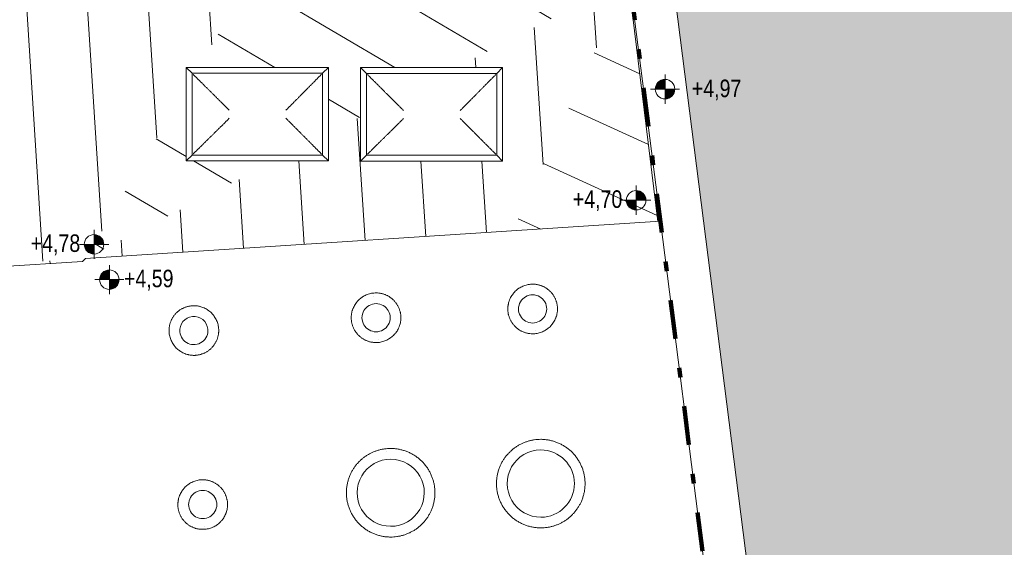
# Model space of a CAD drawing. Header units: metres. Extents: x 2 to 202, y -59 to 869.
# Tile 7 of 27: x 76.81 to 86.92, y -30.46 to -25.03. Entities that reach past the tile are written whole.
import ezdxf

# ---------------------------------------------------------------- set-up
doc = ezdxf.new("R2010")
doc.units = ezdxf.units.M
doc.header["$XCLIPFRAME"] = 2
doc.linetypes.add('_Strichpunkt - Weit_', pattern=[1, 0.4, -0.3, 0, -0.3])
for name, color, linetype, lineweight in [('A_Detailelemente', 7, 'Continuous', 9), ('A_Fenster', 45, 'Continuous', 5), ('A_Geschossdecken', 7, 'Continuous', 5), ('A_Geschossdecken_Oberflächenschraffur', 7, 'Continuous', 5), ('A_Hoehenkoten', 124, 'Continuous', 5), ('A_Linien', 5, 'Continuous', 9), ('A_Linien_Feine Linien', 7, 'Continuous', 5), ('A_Scan-Pixelbild', 213, 'Continuous', 5), ('A_Wand', 244, 'Continuous', 5)]:
    doc.layers.add(name, color=color, linetype=linetype, lineweight=lineweight)
doc.styles.add('Arial', font='arial.ttf', dxfattribs={"width": 0.8, "height": 0.18})
picture_1 = doc.add_image_def('image1.pdf', size_in_pixel=(2828, 1699))

# ---------------------------------------------------------------- blocks, each defined once
blk = doc.blocks.new('FE Dachkuppel rechteckig - 1400 x 900-8070047-Dach')
at = {"layer": 'A_Fenster', "color": 250, "lineweight": 9}
for p, q in [((-16.662, -25.524), (-18.122, -25.524)), ((-18.122, -26.484), (-18.122, -25.524)), ((-18.122, -25.524), (-18.121, -25.524)), ((-18.121, -25.524), (-16.661, -25.524)), ((-18.121, -26.484), (-18.121, -25.524)), ((-18.121, -25.524), (-18.061, -25.584)), ((-18.061, -25.584), (-16.721, -25.584)), ((-18.061, -26.424), (-18.061, -25.584)), ((-16.721, -25.584), (-16.661, -25.524)), ((-16.721, -25.584), (-16.721, -26.424)), ((-16.661, -25.524), (-16.662, -25.524)), ((-16.661, -25.524), (-16.661, -26.484)), ((-18.121, -26.484), (-18.122, -26.484)), ((-18.061, -26.424), (-18.121, -26.484)), ((-16.661, -26.484), (-18.121, -26.484)), ((-16.721, -26.424), (-18.061, -26.424)), ((-16.721, -26.424), (-16.661, -26.484))]:
    blk.add_line(p, q, dxfattribs=at)
for points, knots in [([(-18.051, -25.594), (-18.043, -25.603), (-18.026, -25.619), (-18.001, -25.644), (-17.981, -25.664), (-17.965, -25.68), (-17.953, -25.692), (-17.942, -25.703), (-17.926, -25.719), (-17.907, -25.737), (-17.886, -25.759), (-17.872, -25.773), (-17.865, -25.779)], [-1, -1, -1, -1, -0.875, -0.75, -0.625, -0.5625, -0.5, -0.4375, -0.375, -0.25, -0.125, 0, 0, 0, 0]), ([(-16.914, -25.779), (-16.908, -25.773), (-16.894, -25.759), (-16.873, -25.737), (-16.851, -25.715), (-16.832, -25.695), (-16.816, -25.68), (-16.8, -25.664), (-16.78, -25.643), (-16.756, -25.619), (-16.739, -25.602), (-16.731, -25.594)], [0, 0, 0, 0, 0.125, 0.25, 0.375, 0.5, 0.5625, 0.625, 0.75, 0.875, 1, 1, 1, 1]), ([(-17.865, -25.779), (-17.859, -25.786), (-17.845, -25.8), (-17.823, -25.821), (-17.801, -25.844), (-17.781, -25.863), (-17.765, -25.879), (-17.749, -25.895), (-17.729, -25.915), (-17.704, -25.939), (-17.688, -25.956), (-17.68, -25.964)], [-1, -1, -1, -1, -0.875, -0.75, -0.625, -0.5, -0.4375, -0.375, -0.25, -0.125, 0, 0, 0, 0]), ([(-17.098, -25.964), (-17.089, -25.956), (-17.073, -25.939), (-17.048, -25.915), (-17.028, -25.895), (-17.012, -25.879), (-17.001, -25.867), (-16.989, -25.855), (-16.974, -25.84), (-16.955, -25.821), (-16.934, -25.799), (-16.921, -25.786), (-16.914, -25.779)], [0, 0, 0, 0, 0.125, 0.25, 0.375, 0.4375, 0.5, 0.5625, 0.625, 0.75, 0.875, 1, 1, 1, 1]), ([(-17.68, -26.046), (-17.688, -26.055), (-17.704, -26.071), (-17.729, -26.096), (-17.749, -26.116), (-17.765, -26.132), (-17.777, -26.143), (-17.789, -26.155), (-17.804, -26.17), (-17.823, -26.189), (-17.845, -26.21), (-17.858, -26.224), (-17.865, -26.23)], [0, 0, 0, 0, 0.125, 0.25, 0.375, 0.4375, 0.5, 0.5625, 0.625, 0.75, 0.875, 1, 1, 1, 1]), ([(-17.098, -26.046), (-17.089, -26.055), (-17.073, -26.071), (-17.048, -26.095), (-17.028, -26.116), (-17.013, -26.132), (-17.001, -26.143), (-16.989, -26.155), (-16.974, -26.17), (-16.956, -26.189), (-16.934, -26.21), (-16.921, -26.224), (-16.914, -26.23)], [0, 0, 0, 0, 0.125, 0.25, 0.375, 0.4375, 0.5, 0.5625, 0.625, 0.75, 0.875, 1, 1, 1, 1]), ([(-17.865, -26.23), (-17.872, -26.237), (-17.886, -26.25), (-17.907, -26.272), (-17.93, -26.294), (-17.949, -26.313), (-17.965, -26.329), (-17.981, -26.345), (-18.002, -26.365), (-18.026, -26.389), (-18.043, -26.406), (-18.051, -26.414)], [0, 0, 0, 0, 0.125, 0.25, 0.375, 0.5, 0.5625, 0.625, 0.75, 0.875, 1, 1, 1, 1]), ([(-16.914, -26.23), (-16.908, -26.237), (-16.895, -26.25), (-16.873, -26.272), (-16.851, -26.294), (-16.832, -26.313), (-16.816, -26.329), (-16.8, -26.345), (-16.78, -26.365), (-16.756, -26.389), (-16.739, -26.406), (-16.731, -26.414)], [0, 0, 0, 0, 0.125, 0.25, 0.375, 0.5, 0.5625, 0.625, 0.75, 0.875, 1, 1, 1, 1])]:
    blk.add_open_spline(points, degree=3, knots=knots, dxfattribs=at)
blk = doc.blocks.new('FE Dachkuppel rechteckig - 1400 x 900-8070048-Dach')
at = {"layer": 'A_Fenster', "color": 250, "lineweight": 9}
for p, q in [((-14.871, -25.526), (-16.331, -25.526)), ((-16.331, -26.486), (-16.331, -25.526)), ((-16.331, -25.526), (-16.33, -25.526)), ((-16.33, -25.526), (-14.871, -25.526)), ((-16.33, -26.486), (-16.33, -25.526)), ((-16.33, -25.526), (-16.27, -25.587)), ((-16.27, -25.587), (-14.931, -25.586)), ((-16.27, -26.426), (-16.27, -25.587)), ((-14.931, -25.586), (-14.871, -25.526)), ((-14.931, -25.586), (-14.931, -26.426)), ((-14.871, -25.526), (-14.871, -25.526)), ((-14.871, -25.526), (-14.871, -26.486)), ((-16.33, -26.486), (-16.331, -26.486)), ((-16.27, -26.426), (-16.33, -26.486)), ((-14.871, -26.486), (-16.33, -26.486)), ((-14.931, -26.426), (-16.27, -26.426)), ((-14.931, -26.426), (-14.871, -26.486))]:
    blk.add_line(p, q, dxfattribs=at)
for points, knots in [([(-16.26, -25.597), (-16.252, -25.605), (-16.236, -25.621), (-16.211, -25.646), (-16.191, -25.666), (-16.175, -25.682), (-16.163, -25.694), (-16.151, -25.706), (-16.136, -25.721), (-16.117, -25.74), (-16.095, -25.761), (-16.081, -25.775), (-16.075, -25.782)], [-1, -1, -1, -1, -0.875, -0.75, -0.625, -0.5625, -0.5, -0.4375, -0.375, -0.25, -0.125, 0, 0, 0, 0]), ([(-15.124, -25.781), (-15.117, -25.775), (-15.104, -25.761), (-15.083, -25.74), (-15.061, -25.717), (-15.041, -25.698), (-15.026, -25.682), (-15.01, -25.666), (-14.99, -25.646), (-14.965, -25.621), (-14.949, -25.605), (-14.941, -25.596)], [0, 0, 0, 0, 0.125, 0.25, 0.375, 0.5, 0.5625, 0.625, 0.75, 0.875, 1, 1, 1, 1]), ([(-16.075, -25.782), (-16.068, -25.788), (-16.054, -25.802), (-16.033, -25.823), (-16.01, -25.846), (-15.991, -25.865), (-15.975, -25.881), (-15.959, -25.897), (-15.938, -25.917), (-15.914, -25.942), (-15.897, -25.958), (-15.889, -25.967)], [-1, -1, -1, -1, -0.875, -0.75, -0.625, -0.5, -0.4375, -0.375, -0.25, -0.125, 0, 0, 0, 0]), ([(-15.307, -25.966), (-15.299, -25.958), (-15.282, -25.942), (-15.258, -25.917), (-15.238, -25.897), (-15.222, -25.881), (-15.21, -25.869), (-15.199, -25.857), (-15.183, -25.842), (-15.165, -25.823), (-15.144, -25.802), (-15.13, -25.788), (-15.124, -25.781)], [0, 0, 0, 0, 0.125, 0.25, 0.375, 0.4375, 0.5, 0.5625, 0.625, 0.75, 0.875, 1, 1, 1, 1]), ([(-15.889, -26.049), (-15.897, -26.057), (-15.914, -26.073), (-15.938, -26.098), (-15.959, -26.118), (-15.975, -26.134), (-15.987, -26.146), (-15.998, -26.157), (-16.014, -26.173), (-16.033, -26.191), (-16.054, -26.212), (-16.068, -26.226), (-16.075, -26.233)], [0, 0, 0, 0, 0.125, 0.25, 0.375, 0.4375, 0.5, 0.5625, 0.625, 0.75, 0.875, 1, 1, 1, 1]), ([(-15.307, -26.048), (-15.299, -26.057), (-15.282, -26.073), (-15.258, -26.098), (-15.238, -26.118), (-15.222, -26.134), (-15.21, -26.146), (-15.199, -26.157), (-15.183, -26.172), (-15.165, -26.191), (-15.144, -26.212), (-15.13, -26.226), (-15.124, -26.232)], [0, 0, 0, 0, 0.125, 0.25, 0.375, 0.4375, 0.5, 0.5625, 0.625, 0.75, 0.875, 1, 1, 1, 1]), ([(-16.075, -26.233), (-16.081, -26.239), (-16.095, -26.253), (-16.117, -26.274), (-16.139, -26.296), (-16.159, -26.315), (-16.175, -26.331), (-16.191, -26.347), (-16.211, -26.367), (-16.235, -26.392), (-16.252, -26.408), (-16.26, -26.416)], [0, 0, 0, 0, 0.125, 0.25, 0.375, 0.5, 0.5625, 0.625, 0.75, 0.875, 1, 1, 1, 1]), ([(-15.124, -26.232), (-15.117, -26.239), (-15.104, -26.253), (-15.083, -26.274), (-15.061, -26.296), (-15.041, -26.315), (-15.026, -26.331), (-15.01, -26.347), (-14.99, -26.367), (-14.965, -26.392), (-14.949, -26.408), (-14.941, -26.416)], [0, 0, 0, 0, 0.125, 0.25, 0.375, 0.5, 0.5625, 0.625, 0.75, 0.875, 1, 1, 1, 1])]:
    blk.add_open_spline(points, degree=3, knots=knots, dxfattribs=at)
blk = doc.blocks.new('Höhenkoten - Kreuz gefüllt-6114407-Dach')
at = {"layer": 'A_Hoehenkoten'}
h = blk.add_hatch(color=256, dxfattribs=at)
edge = h.paths.add_edge_path(flags=0)
edge.add_line((0.001, 0.0014), (0, 0.0014))
edge.add_line((0, 0.0014), (0, 0.0024))
edge.add_arc((0, 0.0014), 0.001, 0, 90, ccw=False)
h = blk.add_hatch(color=256, dxfattribs=at)
edge = h.paths.add_edge_path(flags=0)
edge.add_line((-0.001, 0.0014), (0, 0.0014))
edge.add_line((0, 0.0014), (0, 0.0004))
edge.add_arc((0, 0.0014), 0.001, 180, 270, ccw=False)
for p, q in [((0, 0.0029), (0, -0.0001)), ((0, 0.0014), (0, 0.0024)), ((0, 0.0024), (0, 0.0014)), ((0, 0.0024), (0, 0.0014)), ((0, 0.0014), (0, 0.0024)), ((-0.0015, 0.0014), (0.0015, 0.0014)), ((-0.001, 0.0014), (0, 0.0014)), ((0, 0.0014), (-0.001, 0.0014)), ((0, 0.0014), (-0.001, 0.0014)), ((-0.001, 0.0014), (0, 0.0014)), ((0.001, 0.0014), (0, 0.0014)), ((0, 0.0014), (0, 0.0004)), ((0, 0.0004), (0, 0.0014)), ((0, 0.0014), (0.001, 0.0014)), ((0, 0.0014), (0.001, 0.0014)), ((0.001, 0.0014), (0, 0.0014)), ((0, 0.0014), (0, 0.0004)), ((0, 0.0004), (0, 0.0014))]:
    blk.add_line(p, q, dxfattribs=at)
for start, end in [(90, 180), (90, 180), (360, 90), (360, 90), (180, 270), (180, 270), (270, 0), (270, 360)]:
    blk.add_arc((0, 0.0014), 0.001, start, end, dxfattribs=at)

msp = doc.modelspace()

# ---------------------------------------------------------------- hatches: boundary and pattern name
at = {"layer": 'A_Detailelemente'}
msp.add_hatch(color=254, dxfattribs=at).paths.add_polyline_path([(85.985, -44.016), (92.169, -43.692), (89.298, -24.43), (83.541, -24.838), (85.98, -43.974)], flags=0)
at = {"layer": 'A_Geschossdecken_Oberflächenschraffur'}
h = msp.add_hatch(dxfattribs=at)
h.set_pattern_fill('FP_10', color=10, style=0, pattern_type=2)
h.set_pattern_definition([(93.624, (76.6402, -21.191), (-0.62375, -0.039505), [])])
h.paths.add_polyline_path([(68.218, -28.078), (77.482, -27.488), (78.516, -25.736), (78.516, -25.524), (78.641, -25.524), (80.276, -22.751), (79.409, -22.751), (79.41, -21.291), (81.138, -21.291), (83.567, -17.172), (83.567, -17.139), (83.587, -17.139), (84.011, -16.42), (83.944, -16.391), (83.877, -16.346), (83.823, -16.296), (83.778, -16.237), (83.743, -16.172), (83.719, -16.101), (83.707, -16.028), (83.707, -15.953), (83.72, -15.879), (83.744, -15.808), (83.78, -15.742), (83.831, -15.678), (83.885, -15.63), (83.947, -15.59), (84.013, -15.561), (84.092, -15.542), (84.161, -15.536), (84.236, -15.542), (84.31, -15.561), (84.378, -15.591), (84.444, -15.635), (84.464, -15.653), (85.27, -14.286), (81.529, -17.276), (81.774, -17.276), (81.774, -18.736), (79.702, -18.736), (76.157, -21.57), (76.157, -22.75), (74.681, -22.75), (71.232, -25.506), (73.385, -25.507), (73.385, -26.467), (71.024, -26.466), (71.024, -25.673), (68.218, -27.916)], flags=0)
h.paths.add_polyline_path([(73.811, -26.458), (73.81, -26.458), (73.811, -25.498), (76.171, -25.498), (76.17, -26.458), (73.811, -26.458)], flags=0)
h.paths.add_polyline_path([(76.62, -22.751), (76.597, -22.75), (76.598, -21.29), (78.978, -21.291), (78.978, -22.751), (76.647, -22.751)], flags=0)
h = msp.add_hatch(dxfattribs=at)
h.set_pattern_fill('FP_15', color=10, style=0, pattern_type=2)
h.set_pattern_definition([(149.445, (81.3752, -20.87), (-0.31773, -0.538213), [])])
h.paths.add_polyline_path([(77.482, -27.488), (79.429, -26.484), (78.515, -26.484), (78.515, -25.736), (77.595, -27.296)], flags=0)
h.paths.add_polyline_path([(79.976, -26.202), (80.306, -26.032), (80.307, -25.526), (81.288, -25.526), (83.054, -24.616), (83.972, -20.335), (83.942, -20.321), (83.878, -20.278), (83.823, -20.227), (83.779, -20.168), (83.757, -20.129), (83.567, -20.129), (83.567, -17.172), (81.138, -21.291), (81.79, -21.291), (81.79, -22.751), (80.276, -22.751), (78.64, -25.524), (79.976, -25.524), (79.976, -25.914)], flags=0)
h.paths.add_polyline_path([(83.647, -17.139), (84.658, -17.139), (85.27, -14.286), (84.464, -15.653), (84.496, -15.683), (84.543, -15.744), (84.578, -15.808), (84.603, -15.882), (84.615, -15.959), (84.614, -16.031), (84.602, -16.104), (84.577, -16.176), (84.542, -16.24), (84.491, -16.304), (84.439, -16.351), (84.376, -16.392), (84.308, -16.422), (84.236, -16.44), (84.224, -16.441), (84.161, -16.446), (84.086, -16.44), (84.01, -16.421), (83.587, -17.139), (83.647, -17.139)], flags=0)
h = msp.add_hatch(dxfattribs=at)
h.set_pattern_fill('FP_7', color=10, style=0, pattern_type=2)
h.set_pattern_definition([(93.7, (80.2712, -26.052), (-0.6237, -0.04032), [])])
h.paths.add_polyline_path([(77.482, -27.488), (81.868, -27.204), (83.054, -24.616), (81.288, -25.526), (81.767, -25.526), (81.766, -26.486), (80.306, -26.486), (80.306, -26.032), (79.976, -26.202), (79.976, -26.484), (79.429, -26.484), (77.595, -27.43)], flags=0)
h = msp.add_hatch(dxfattribs=at)
h.set_pattern_fill('FP_5', color=10, style=0, pattern_type=2)
h.set_pattern_definition([(155.383, (82.4662, -25.952), (-0.26034, -0.5682), [])])
h.paths.add_polyline_path([(81.868, -27.204), (83.36, -27.107), (83.054, -24.616), (81.913, -27.105)], flags=0)
h = msp.add_hatch(dxfattribs=at)
h.set_pattern_fill('FP_4', color=10, style=0, pattern_type=2)
h.set_pattern_definition([(93.604, (72.7492, -27.794), (-0.62376, -0.03929), [])])
h.paths.add_polyline_path([(68.218, -28.078), (77.45, -27.52), (77.482, -27.488), (68.218, -28.078)], flags=0)

# ---------------------------------------------------------------- linework, layer by layer
at = {"layer": 'A_Fenster', "color": 250, "lineweight": 9}
for p, q in [((82.048, -27.783), (82.048, -27.783)), ((80.442, -27.873), (80.442, -27.873)), ((82.057, -27.862), (82.057, -27.862)), ((78.574, -28.004), (78.574, -28.004)), ((80.45, -27.952), (80.45, -27.952)), ((78.581, -28.084), (78.581, -28.084)), ((82.091, -28.15), (82.091, -28.15)), ((80.481, -28.241), (80.481, -28.241)), ((82.101, -28.23), (82.101, -28.23)), ((78.608, -28.372), (78.608, -28.372)), ((80.49, -28.32), (80.49, -28.32)), ((78.615, -28.452), (78.616, -28.452)), ((82.108, -29.379), (82.108, -29.379)), ((80.571, -29.473), (80.57, -29.473)), ((82.117, -29.459), (82.117, -29.459)), ((80.579, -29.552), (80.579, -29.552)), ((78.664, -29.792), (78.664, -29.792)), ((78.671, -29.872), (78.671, -29.872)), ((78.698, -30.161), (78.698, -30.161)), ((80.652, -30.238), (80.652, -30.238)), ((82.198, -30.144), (82.198, -30.144)), ((82.208, -30.223), (82.208, -30.223)), ((78.706, -30.24), (78.706, -30.24)), ((80.661, -30.318), (80.661, -30.318))]:
    msp.add_line(p, q, dxfattribs=at)
for centre, major_axis, start_param, end_param in [((82.074, -28.006), (-0.017, 0.144), 6.160327, 9.30192), ((82.074, -28.006), (-0.017, 0.144), 6.160327, 9.30192), ((82.074, -28.006), (-0.017, 0.144), 3.018734, 6.160327), ((82.074, -28.006), (-0.017, 0.144), 3.018734, 6.160327), ((80.466, -28.096), (-0.016, 0.144), 6.172087, 9.31368), ((80.466, -28.096), (-0.016, 0.144), 6.172087, 9.31368), ((80.466, -28.096), (-0.016, 0.144), 3.030494, 6.172087), ((80.466, -28.096), (-0.016, 0.144), 3.030494, 6.172087), ((78.594, -28.228), (-0.014, 0.144), 4.716073, 7.857665), ((78.594, -28.228), (-0.014, 0.144), 4.716073, 7.857665), ((78.594, -28.228), (-0.014, 0.144), 1.57448, 4.716073), ((78.594, -28.228), (-0.014, 0.144), 1.57448, 4.716073), ((82.158, -29.801), (-0.041, 0.343), 6.166708, 9.308301), ((82.158, -29.801), (-0.041, 0.343), 6.166708, 9.308301), ((82.158, -29.801), (-0.041, 0.343), 3.025116, 6.166708), ((82.158, -29.801), (-0.041, 0.343), 3.025116, 6.166708), ((80.616, -29.895), (-0.037, 0.343), 6.172153, 9.313746), ((80.616, -29.895), (-0.037, 0.343), 6.172153, 9.313746), ((80.616, -29.895), (-0.037, 0.343), 3.03056, 6.172153), ((80.616, -29.895), (-0.037, 0.343), 3.03056, 6.172153), ((78.685, -30.016), (-0.013, 0.144), 6.191878, 9.333471), ((78.685, -30.016), (-0.013, 0.144), 6.191878, 9.333471), ((78.685, -30.016), (-0.013, 0.144), 3.050285, 6.191878), ((78.685, -30.016), (-0.013, 0.144), 3.050285, 6.191878)]:
    msp.add_ellipse(centre, major_axis=major_axis, ratio=0.999994, start_param=start_param, end_param=end_param, dxfattribs=at)
at = {"layer": 'A_Geschossdecken', "color": 253, "lineweight": 9}
msp.add_line((83.054, -24.616), (83.36, -27.107), dxfattribs=at)
at = {"layer": 'A_Linien', "color": 6, "linetype": '_Strichpunkt - Weit_', "lineweight": 100}
msp.add_line((83.073, -24.642), (85.547, -44.065), dxfattribs=at)
at = {"layer": 'A_Linien_Feine Linien'}
for p, q in [((83.541, -24.838), (85.985, -44.016)), ((83.387, -27.105), (77.482, -27.488)), ((85.536, -43.974), (83.387, -27.105)), ((77.482, -27.488), (77.45, -27.52)), ((77.45, -27.52), (71.692, -27.868))]:
    msp.add_line(p, q, dxfattribs=at)
for points, knots in [([(82.073, -28.261), (82.064, -28.261), (82.051, -28.26), (82.033, -28.258), (82.02, -28.256), (82.007, -28.252), (81.994, -28.248), (81.982, -28.244), (81.969, -28.239), (81.957, -28.233), (81.946, -28.227), (81.934, -28.22), (81.923, -28.212), (81.913, -28.204), (81.903, -28.195), (81.893, -28.186), (81.884, -28.176), (81.875, -28.166), (81.867, -28.155), (81.86, -28.144), (81.853, -28.133), (81.846, -28.121), (81.841, -28.109), (81.836, -28.097), (81.831, -28.084), (81.827, -28.071), (81.824, -28.058), (81.822, -28.045), (81.82, -28.032), (81.819, -28.019), (81.819, -28.005), (81.819, -27.992), (81.82, -27.979), (81.822, -27.967), (81.825, -27.952), (81.829, -27.936), (81.833, -27.922), (81.839, -27.907), (81.847, -27.889), (81.859, -27.869), (81.87, -27.853), (81.88, -27.841), (81.89, -27.829), (81.904, -27.816), (81.919, -27.803), (81.932, -27.794), (81.945, -27.786), (81.962, -27.777), (81.983, -27.767), (82.006, -27.76), (82.029, -27.755), (82.052, -27.752), (82.067, -27.751), (82.075, -27.751)], [0, 0, 0, 0, 0.033333, 0.05, 0.066667, 0.083333, 0.1, 0.116667, 0.133333, 0.15, 0.166667, 0.183333, 0.2, 0.216667, 0.233333, 0.25, 0.266667, 0.283333, 0.3, 0.316667, 0.333333, 0.35, 0.366667, 0.383333, 0.4, 0.416667, 0.433333, 0.45, 0.466667, 0.483333, 0.5, 0.516667, 0.533333, 0.547917, 0.5625, 0.591667, 0.60625, 0.620833, 0.65, 0.679167, 0.708333, 0.722917, 0.7375, 0.766667, 0.795833, 0.810417, 0.825, 0.854167, 0.883333, 0.9125, 0.941667, 0.970833, 1, 1, 1, 1]), ([(82.075, -27.751), (82.084, -27.751), (82.098, -27.752), (82.115, -27.754), (82.128, -27.757), (82.141, -27.76), (82.154, -27.764), (82.167, -27.768), (82.179, -27.774), (82.191, -27.779), (82.203, -27.786), (82.214, -27.793), (82.225, -27.8), (82.235, -27.809), (82.246, -27.817), (82.255, -27.827), (82.264, -27.836), (82.273, -27.846), (82.281, -27.857), (82.289, -27.868), (82.296, -27.88), (82.302, -27.891), (82.308, -27.903), (82.313, -27.916), (82.317, -27.928), (82.321, -27.941), (82.324, -27.954), (82.326, -27.967), (82.328, -27.981), (82.329, -27.994), (82.329, -28.007), (82.329, -28.021), (82.328, -28.033), (82.326, -28.045), (82.323, -28.061), (82.32, -28.076), (82.315, -28.091), (82.309, -28.105), (82.301, -28.123), (82.29, -28.143), (82.278, -28.159), (82.268, -28.171), (82.258, -28.183), (82.244, -28.197), (82.229, -28.209), (82.216, -28.218), (82.203, -28.226), (82.186, -28.236), (82.165, -28.245), (82.142, -28.252), (82.12, -28.257), (82.097, -28.261), (82.081, -28.261), (82.073, -28.261)], [0, 0, 0, 0, 0.033333, 0.05, 0.066667, 0.083333, 0.1, 0.116667, 0.133333, 0.15, 0.166667, 0.183333, 0.2, 0.216667, 0.233333, 0.25, 0.266667, 0.283333, 0.3, 0.316667, 0.333333, 0.35, 0.366667, 0.383333, 0.4, 0.416667, 0.433333, 0.45, 0.466667, 0.483333, 0.5, 0.516667, 0.533333, 0.547917, 0.5625, 0.591667, 0.60625, 0.620833, 0.65, 0.679167, 0.708333, 0.722917, 0.7375, 0.766667, 0.795833, 0.810417, 0.825, 0.854167, 0.883333, 0.9125, 0.941667, 0.970833, 1, 1, 1, 1]), ([(80.465, -28.351), (80.455, -28.351), (80.442, -28.351), (80.425, -28.348), (80.412, -28.346), (80.399, -28.343), (80.386, -28.339), (80.373, -28.334), (80.361, -28.329), (80.349, -28.323), (80.337, -28.317), (80.326, -28.31), (80.315, -28.302), (80.304, -28.294), (80.294, -28.285), (80.284, -28.276), (80.275, -28.266), (80.267, -28.256), (80.259, -28.245), (80.251, -28.234), (80.244, -28.223), (80.238, -28.211), (80.232, -28.199), (80.227, -28.187), (80.223, -28.174), (80.219, -28.161), (80.216, -28.148), (80.213, -28.135), (80.212, -28.122), (80.211, -28.109), (80.21, -28.095), (80.211, -28.082), (80.212, -28.069), (80.213, -28.057), (80.216, -28.042), (80.22, -28.027), (80.225, -28.012), (80.23, -27.997), (80.239, -27.979), (80.25, -27.959), (80.261, -27.943), (80.271, -27.931), (80.281, -27.92), (80.295, -27.906), (80.311, -27.894), (80.323, -27.885), (80.336, -27.876), (80.354, -27.867), (80.375, -27.858), (80.397, -27.85), (80.42, -27.845), (80.443, -27.842), (80.459, -27.841), (80.467, -27.841)], [0, 0, 0, 0, 0.033333, 0.05, 0.066667, 0.083333, 0.1, 0.116667, 0.133333, 0.15, 0.166667, 0.183333, 0.2, 0.216667, 0.233333, 0.25, 0.266667, 0.283333, 0.3, 0.316667, 0.333333, 0.35, 0.366667, 0.383333, 0.4, 0.416667, 0.433333, 0.45, 0.466667, 0.483333, 0.5, 0.516667, 0.533333, 0.547917, 0.5625, 0.591667, 0.60625, 0.620833, 0.65, 0.679167, 0.708333, 0.722917, 0.7375, 0.766667, 0.795833, 0.810417, 0.825, 0.854167, 0.883333, 0.9125, 0.941667, 0.970833, 1, 1, 1, 1]), ([(80.467, -27.841), (80.476, -27.841), (80.489, -27.842), (80.507, -27.845), (80.52, -27.847), (80.532, -27.85), (80.545, -27.854), (80.558, -27.859), (80.57, -27.864), (80.582, -27.869), (80.594, -27.876), (80.605, -27.883), (80.616, -27.891), (80.627, -27.899), (80.637, -27.907), (80.647, -27.917), (80.656, -27.926), (80.664, -27.937), (80.672, -27.947), (80.68, -27.958), (80.687, -27.97), (80.693, -27.981), (80.699, -27.994), (80.704, -28.006), (80.708, -28.018), (80.712, -28.031), (80.715, -28.044), (80.718, -28.057), (80.719, -28.071), (80.72, -28.084), (80.721, -28.097), (80.72, -28.111), (80.719, -28.123), (80.718, -28.136), (80.715, -28.151), (80.711, -28.166), (80.706, -28.181), (80.701, -28.195), (80.693, -28.213), (80.681, -28.233), (80.67, -28.249), (80.66, -28.262), (80.65, -28.273), (80.636, -28.287), (80.62, -28.299), (80.608, -28.308), (80.595, -28.316), (80.577, -28.326), (80.556, -28.335), (80.534, -28.342), (80.511, -28.348), (80.488, -28.351), (80.472, -28.351), (80.465, -28.351)], [0, 0, 0, 0, 0.033333, 0.05, 0.066667, 0.083333, 0.1, 0.116667, 0.133333, 0.15, 0.166667, 0.183333, 0.2, 0.216667, 0.233333, 0.25, 0.266667, 0.283333, 0.3, 0.316667, 0.333333, 0.35, 0.366667, 0.383333, 0.4, 0.416667, 0.433333, 0.45, 0.466667, 0.483333, 0.5, 0.516667, 0.533333, 0.547917, 0.5625, 0.591667, 0.60625, 0.620833, 0.65, 0.679167, 0.708333, 0.722917, 0.7375, 0.766667, 0.795833, 0.810417, 0.825, 0.854167, 0.883333, 0.9125, 0.941667, 0.970833, 1, 1, 1, 1]), ([(78.341, -28.253), (78.34, -28.244), (78.339, -28.23), (78.34, -28.212), (78.341, -28.199), (78.343, -28.186), (78.345, -28.173), (78.349, -28.16), (78.352, -28.147), (78.357, -28.135), (78.362, -28.122), (78.368, -28.11), (78.374, -28.099), (78.382, -28.087), (78.389, -28.076), (78.397, -28.066), (78.406, -28.056), (78.415, -28.046), (78.425, -28.037), (78.435, -28.028), (78.446, -28.02), (78.457, -28.013), (78.469, -28.006), (78.48, -28), (78.492, -27.994), (78.505, -27.989), (78.517, -27.985), (78.53, -27.981), (78.543, -27.978), (78.556, -27.976), (78.57, -27.974), (78.583, -27.973), (78.596, -27.973), (78.608, -27.973), (78.624, -27.974), (78.639, -27.977), (78.654, -27.98), (78.669, -27.984), (78.688, -27.99), (78.709, -28), (78.726, -28.009), (78.739, -28.018), (78.752, -28.027), (78.767, -28.039), (78.781, -28.053), (78.791, -28.065), (78.8, -28.077), (78.811, -28.093), (78.823, -28.114), (78.832, -28.135), (78.84, -28.157), (78.845, -28.18), (78.847, -28.195), (78.848, -28.203)], [0, 0, 0, 0, 0.033333, 0.05, 0.066667, 0.083333, 0.1, 0.116667, 0.133333, 0.15, 0.166667, 0.183333, 0.2, 0.216667, 0.233333, 0.25, 0.266667, 0.283333, 0.3, 0.316667, 0.333333, 0.35, 0.366667, 0.383333, 0.4, 0.416667, 0.433333, 0.45, 0.466667, 0.483333, 0.5, 0.516667, 0.533333, 0.547917, 0.5625, 0.591667, 0.60625, 0.620833, 0.65, 0.679167, 0.708333, 0.722917, 0.7375, 0.766667, 0.795833, 0.810417, 0.825, 0.854167, 0.883333, 0.9125, 0.941667, 0.970833, 1, 1, 1, 1]), ([(78.848, -28.203), (78.849, -28.212), (78.85, -28.226), (78.849, -28.243), (78.848, -28.256), (78.846, -28.27), (78.844, -28.283), (78.84, -28.296), (78.836, -28.309), (78.832, -28.321), (78.827, -28.333), (78.821, -28.345), (78.814, -28.357), (78.807, -28.368), (78.8, -28.379), (78.791, -28.39), (78.783, -28.4), (78.773, -28.41), (78.764, -28.419), (78.753, -28.427), (78.743, -28.435), (78.732, -28.443), (78.72, -28.45), (78.708, -28.456), (78.696, -28.462), (78.684, -28.467), (78.671, -28.471), (78.659, -28.475), (78.646, -28.478), (78.632, -28.48), (78.619, -28.482), (78.606, -28.483), (78.593, -28.483), (78.581, -28.483), (78.565, -28.481), (78.55, -28.479), (78.535, -28.476), (78.52, -28.472), (78.501, -28.466), (78.48, -28.456), (78.463, -28.446), (78.45, -28.438), (78.437, -28.429), (78.422, -28.416), (78.408, -28.403), (78.398, -28.391), (78.388, -28.379), (78.377, -28.362), (78.366, -28.342), (78.357, -28.321), (78.349, -28.299), (78.344, -28.276), (78.341, -28.26), (78.341, -28.253)], [0, 0, 0, 0, 0.033333, 0.05, 0.066667, 0.083333, 0.1, 0.116667, 0.133333, 0.15, 0.166667, 0.183333, 0.2, 0.216667, 0.233333, 0.25, 0.266667, 0.283333, 0.3, 0.316667, 0.333333, 0.35, 0.366667, 0.383333, 0.4, 0.416667, 0.433333, 0.45, 0.466667, 0.483333, 0.5, 0.516667, 0.533333, 0.547917, 0.5625, 0.591667, 0.60625, 0.620833, 0.65, 0.679167, 0.708333, 0.722917, 0.7375, 0.766667, 0.795833, 0.810417, 0.825, 0.854167, 0.883333, 0.9125, 0.941667, 0.970833, 1, 1, 1, 1]), ([(82.158, -30.256), (82.146, -30.256), (82.12, -30.255), (82.09, -30.251), (82.065, -30.247), (82.047, -30.242), (82.028, -30.238), (82.01, -30.232), (81.993, -30.225), (81.975, -30.218), (81.958, -30.21), (81.942, -30.202), (81.925, -30.192), (81.909, -30.183), (81.894, -30.172), (81.879, -30.161), (81.864, -30.149), (81.85, -30.136), (81.836, -30.123), (81.823, -30.11), (81.811, -30.096), (81.799, -30.081), (81.788, -30.066), (81.777, -30.051), (81.767, -30.035), (81.758, -30.018), (81.749, -30.002), (81.741, -29.985), (81.734, -29.967), (81.727, -29.95), (81.722, -29.932), (81.717, -29.914), (81.712, -29.895), (81.709, -29.877), (81.706, -29.858), (81.704, -29.839), (81.703, -29.821), (81.702, -29.802), (81.703, -29.783), (81.704, -29.764), (81.706, -29.746), (81.709, -29.727), (81.712, -29.708), (81.716, -29.69), (81.721, -29.672), (81.727, -29.654), (81.733, -29.636), (81.742, -29.615), (81.755, -29.589), (81.768, -29.565), (81.78, -29.547), (81.793, -29.529), (81.81, -29.507), (81.832, -29.483), (81.852, -29.464), (81.868, -29.45), (81.886, -29.436), (81.908, -29.42), (81.932, -29.406), (81.951, -29.396), (81.971, -29.386), (81.996, -29.375), (82.027, -29.365), (82.059, -29.357), (82.091, -29.351), (82.124, -29.347), (82.146, -29.346), (82.157, -29.346)], [0, 0, 0, 0, 0.026316, 0.052632, 0.065789, 0.078947, 0.092105, 0.105263, 0.118421, 0.131579, 0.144737, 0.157895, 0.171053, 0.184211, 0.197368, 0.210526, 0.223684, 0.236842, 0.25, 0.263158, 0.276316, 0.289474, 0.302632, 0.315789, 0.328947, 0.342105, 0.355263, 0.368421, 0.381579, 0.394737, 0.407895, 0.421053, 0.434211, 0.447368, 0.460526, 0.473684, 0.486842, 0.5, 0.513158, 0.526316, 0.539474, 0.552632, 0.565789, 0.578947, 0.592105, 0.605263, 0.618421, 0.631579, 0.654605, 0.677632, 0.689145, 0.700658, 0.723684, 0.746711, 0.769737, 0.78125, 0.792763, 0.815789, 0.838816, 0.850329, 0.861842, 0.884868, 0.907895, 0.930921, 0.953947, 0.976974, 1, 1, 1, 1]), ([(82.157, -29.346), (82.17, -29.346), (82.195, -29.347), (82.226, -29.351), (82.25, -29.356), (82.269, -29.36), (82.287, -29.365), (82.305, -29.37), (82.322, -29.377), (82.34, -29.384), (82.357, -29.392), (82.374, -29.401), (82.39, -29.41), (82.406, -29.42), (82.422, -29.43), (82.437, -29.442), (82.451, -29.453), (82.465, -29.466), (82.479, -29.479), (82.492, -29.492), (82.504, -29.506), (82.516, -29.521), (82.528, -29.536), (82.538, -29.552), (82.548, -29.568), (82.558, -29.584), (82.566, -29.601), (82.574, -29.618), (82.581, -29.635), (82.588, -29.653), (82.594, -29.671), (82.599, -29.689), (82.603, -29.707), (82.606, -29.726), (82.609, -29.744), (82.611, -29.763), (82.612, -29.782), (82.613, -29.8), (82.612, -29.819), (82.611, -29.838), (82.609, -29.857), (82.607, -29.875), (82.603, -29.894), (82.599, -29.912), (82.594, -29.93), (82.588, -29.948), (82.582, -29.966), (82.573, -29.988), (82.561, -30.013), (82.547, -30.037), (82.535, -30.055), (82.523, -30.073), (82.505, -30.095), (82.483, -30.119), (82.464, -30.138), (82.447, -30.153), (82.43, -30.166), (82.407, -30.182), (82.384, -30.196), (82.364, -30.207), (82.345, -30.216), (82.319, -30.227), (82.288, -30.237), (82.256, -30.246), (82.224, -30.252), (82.191, -30.255), (82.169, -30.256), (82.158, -30.256)], [0, 0, 0, 0, 0.026316, 0.052632, 0.065789, 0.078947, 0.092105, 0.105263, 0.118421, 0.131579, 0.144737, 0.157895, 0.171053, 0.184211, 0.197368, 0.210526, 0.223684, 0.236842, 0.25, 0.263158, 0.276316, 0.289474, 0.302632, 0.315789, 0.328947, 0.342105, 0.355263, 0.368421, 0.381579, 0.394737, 0.407895, 0.421053, 0.434211, 0.447368, 0.460526, 0.473684, 0.486842, 0.5, 0.513158, 0.526316, 0.539474, 0.552632, 0.565789, 0.578947, 0.592105, 0.605263, 0.618421, 0.631579, 0.654605, 0.677632, 0.689145, 0.700658, 0.723684, 0.746711, 0.769737, 0.78125, 0.792763, 0.815789, 0.838816, 0.850329, 0.861842, 0.884868, 0.907895, 0.930921, 0.953947, 0.976974, 1, 1, 1, 1]), ([(80.614, -30.35), (80.601, -30.35), (80.576, -30.349), (80.545, -30.345), (80.52, -30.34), (80.502, -30.336), (80.484, -30.331), (80.466, -30.325), (80.448, -30.319), (80.431, -30.311), (80.414, -30.303), (80.397, -30.295), (80.381, -30.285), (80.365, -30.275), (80.35, -30.265), (80.335, -30.253), (80.32, -30.241), (80.306, -30.229), (80.292, -30.216), (80.279, -30.202), (80.267, -30.188), (80.255, -30.173), (80.244, -30.158), (80.234, -30.143), (80.224, -30.127), (80.214, -30.11), (80.206, -30.093), (80.198, -30.076), (80.191, -30.059), (80.185, -30.041), (80.179, -30.023), (80.174, -30.005), (80.17, -29.987), (80.166, -29.968), (80.164, -29.95), (80.162, -29.931), (80.161, -29.912), (80.16, -29.893), (80.161, -29.874), (80.162, -29.856), (80.164, -29.837), (80.167, -29.818), (80.171, -29.8), (80.175, -29.782), (80.18, -29.764), (80.186, -29.746), (80.192, -29.728), (80.201, -29.706), (80.214, -29.681), (80.228, -29.657), (80.24, -29.639), (80.252, -29.621), (80.269, -29.599), (80.292, -29.575), (80.312, -29.556), (80.328, -29.542), (80.346, -29.529), (80.368, -29.513), (80.392, -29.499), (80.411, -29.489), (80.431, -29.479), (80.456, -29.469), (80.487, -29.458), (80.519, -29.45), (80.552, -29.444), (80.584, -29.441), (80.606, -29.44), (80.617, -29.44)], [0, 0, 0, 0, 0.026316, 0.052632, 0.065789, 0.078947, 0.092105, 0.105263, 0.118421, 0.131579, 0.144737, 0.157895, 0.171053, 0.184211, 0.197368, 0.210526, 0.223684, 0.236842, 0.25, 0.263158, 0.276316, 0.289474, 0.302632, 0.315789, 0.328947, 0.342105, 0.355263, 0.368421, 0.381579, 0.394737, 0.407895, 0.421053, 0.434211, 0.447368, 0.460526, 0.473684, 0.486842, 0.5, 0.513158, 0.526316, 0.539474, 0.552632, 0.565789, 0.578947, 0.592105, 0.605263, 0.618421, 0.631579, 0.654605, 0.677632, 0.689145, 0.700658, 0.723684, 0.746711, 0.769737, 0.78125, 0.792763, 0.815789, 0.838816, 0.850329, 0.861842, 0.884868, 0.907895, 0.930921, 0.953947, 0.976974, 1, 1, 1, 1]), ([(80.617, -29.44), (80.63, -29.44), (80.655, -29.441), (80.686, -29.445), (80.711, -29.45), (80.729, -29.455), (80.747, -29.46), (80.765, -29.465), (80.783, -29.472), (80.8, -29.479), (80.817, -29.487), (80.834, -29.496), (80.85, -29.505), (80.866, -29.515), (80.882, -29.526), (80.897, -29.537), (80.911, -29.549), (80.925, -29.562), (80.939, -29.575), (80.952, -29.588), (80.964, -29.603), (80.976, -29.617), (80.987, -29.632), (80.998, -29.648), (81.008, -29.664), (81.017, -29.68), (81.025, -29.697), (81.033, -29.714), (81.04, -29.732), (81.047, -29.749), (81.052, -29.767), (81.057, -29.785), (81.061, -29.804), (81.065, -29.822), (81.067, -29.841), (81.069, -29.86), (81.07, -29.878), (81.071, -29.897), (81.07, -29.916), (81.069, -29.935), (81.067, -29.953), (81.064, -29.972), (81.061, -29.991), (81.056, -30.009), (81.051, -30.027), (81.045, -30.045), (81.039, -30.063), (81.03, -30.084), (81.017, -30.11), (81.004, -30.133), (80.992, -30.152), (80.979, -30.169), (80.962, -30.191), (80.94, -30.215), (80.92, -30.234), (80.903, -30.248), (80.886, -30.262), (80.863, -30.278), (80.839, -30.292), (80.82, -30.302), (80.8, -30.311), (80.775, -30.322), (80.744, -30.332), (80.712, -30.34), (80.679, -30.346), (80.647, -30.35), (80.625, -30.35), (80.614, -30.35)], [0, 0, 0, 0, 0.026316, 0.052632, 0.065789, 0.078947, 0.092105, 0.105263, 0.118421, 0.131579, 0.144737, 0.157895, 0.171053, 0.184211, 0.197368, 0.210526, 0.223684, 0.236842, 0.25, 0.263158, 0.276316, 0.289474, 0.302632, 0.315789, 0.328947, 0.342105, 0.355263, 0.368421, 0.381579, 0.394737, 0.407895, 0.421053, 0.434211, 0.447368, 0.460526, 0.473684, 0.486842, 0.5, 0.513158, 0.526316, 0.539474, 0.552632, 0.565789, 0.578947, 0.592105, 0.605263, 0.618421, 0.631579, 0.654605, 0.677632, 0.689145, 0.700658, 0.723684, 0.746711, 0.769737, 0.78125, 0.792763, 0.815789, 0.838816, 0.850329, 0.861842, 0.884868, 0.907895, 0.930921, 0.953947, 0.976974, 1, 1, 1, 1]), ([(78.685, -30.271), (78.676, -30.271), (78.663, -30.271), (78.645, -30.268), (78.632, -30.266), (78.619, -30.263), (78.606, -30.259), (78.594, -30.255), (78.581, -30.25), (78.569, -30.244), (78.558, -30.238), (78.546, -30.231), (78.535, -30.223), (78.525, -30.215), (78.514, -30.206), (78.505, -30.197), (78.495, -30.187), (78.487, -30.177), (78.479, -30.167), (78.471, -30.156), (78.464, -30.144), (78.458, -30.133), (78.452, -30.121), (78.447, -30.108), (78.442, -30.096), (78.439, -30.083), (78.435, -30.07), (78.433, -30.057), (78.431, -30.044), (78.43, -30.03), (78.43, -30.017), (78.43, -30.003), (78.431, -29.991), (78.433, -29.979), (78.435, -29.963), (78.439, -29.948), (78.444, -29.933), (78.449, -29.919), (78.457, -29.901), (78.469, -29.881), (78.48, -29.865), (78.49, -29.852), (78.5, -29.841), (78.514, -29.827), (78.529, -29.815), (78.541, -29.806), (78.554, -29.797), (78.572, -29.788), (78.593, -29.778), (78.615, -29.771), (78.638, -29.765), (78.661, -29.762), (78.677, -29.761), (78.684, -29.761)], [0, 0, 0, 0, 0.033333, 0.05, 0.066667, 0.083333, 0.1, 0.116667, 0.133333, 0.15, 0.166667, 0.183333, 0.2, 0.216667, 0.233333, 0.25, 0.266667, 0.283333, 0.3, 0.316667, 0.333333, 0.35, 0.366667, 0.383333, 0.4, 0.416667, 0.433333, 0.45, 0.466667, 0.483333, 0.5, 0.516667, 0.533333, 0.547917, 0.5625, 0.591667, 0.60625, 0.620833, 0.65, 0.679167, 0.708333, 0.722917, 0.7375, 0.766667, 0.795833, 0.810417, 0.825, 0.854167, 0.883333, 0.9125, 0.941667, 0.970833, 1, 1, 1, 1]), ([(78.684, -29.761), (78.693, -29.761), (78.707, -29.762), (78.724, -29.764), (78.737, -29.767), (78.75, -29.77), (78.763, -29.774), (78.776, -29.778), (78.788, -29.783), (78.8, -29.789), (78.812, -29.795), (78.823, -29.802), (78.834, -29.81), (78.845, -29.818), (78.855, -29.827), (78.865, -29.836), (78.874, -29.845), (78.883, -29.856), (78.891, -29.866), (78.899, -29.877), (78.906, -29.889), (78.912, -29.9), (78.918, -29.912), (78.923, -29.925), (78.927, -29.937), (78.931, -29.95), (78.934, -29.963), (78.937, -29.976), (78.939, -29.989), (78.94, -30.003), (78.94, -30.016), (78.94, -30.029), (78.939, -30.042), (78.937, -30.054), (78.934, -30.07), (78.931, -30.085), (78.926, -30.1), (78.921, -30.114), (78.912, -30.132), (78.901, -30.152), (78.89, -30.168), (78.88, -30.181), (78.87, -30.192), (78.856, -30.206), (78.841, -30.218), (78.828, -30.227), (78.815, -30.236), (78.798, -30.245), (78.777, -30.255), (78.754, -30.262), (78.732, -30.267), (78.709, -30.271), (78.693, -30.271), (78.685, -30.271)], [0, 0, 0, 0, 0.033333, 0.05, 0.066667, 0.083333, 0.1, 0.116667, 0.133333, 0.15, 0.166667, 0.183333, 0.2, 0.216667, 0.233333, 0.25, 0.266667, 0.283333, 0.3, 0.316667, 0.333333, 0.35, 0.366667, 0.383333, 0.4, 0.416667, 0.433333, 0.45, 0.466667, 0.483333, 0.5, 0.516667, 0.533333, 0.547917, 0.5625, 0.591667, 0.60625, 0.620833, 0.65, 0.679167, 0.708333, 0.722917, 0.7375, 0.766667, 0.795833, 0.810417, 0.825, 0.854167, 0.883333, 0.9125, 0.941667, 0.970833, 1, 1, 1, 1])]:
    msp.add_open_spline(points, degree=3, knots=knots, dxfattribs=at)
at = {"layer": 'A_Wand', "color": 250, "lineweight": 9}
msp.add_line((83.387, -27.105), (83.069, -24.615), dxfattribs=at)

# ---------------------------------------------------------------- block references
at = {"layer": 'A_Fenster', "color": 250, "lineweight": 9}
for name in ['FE Dachkuppel rechteckig - 1400 x 900-8070047-Dach', 'FE Dachkuppel rechteckig - 1400 x 900-8070048-Dach']:
    msp.add_blockref(name, (96.637, 0), dxfattribs=at)
at = {"layer": 'A_Hoehenkoten', "extrusion": (0, 0, -1), "xscale": 99.99999999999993, "yscale": 99.99999999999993, "zscale": 99.99999999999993}
for p in [(-83.434, -25.887), (-77.726, -27.845)]:
    msp.add_blockref('Höhenkoten - Kreuz gefüllt-6114407-Dach', p, dxfattribs=at)
at = {"layer": 'A_Hoehenkoten', "xscale": 99.99999999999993, "yscale": 99.99999999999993, "zscale": 99.99999999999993}
for p in [(83.137, -27.029), (77.569, -27.482)]:
    msp.add_blockref('Höhenkoten - Kreuz gefüllt-6114407-Dach', p, dxfattribs=at)

# ---------------------------------------------------------------- texts
at = {"layer": 'A_Hoehenkoten', "char_height": 0.18, "width": 0.60159, "attachment_point": 1, "line_spacing_factor": 0.941778, "style": 'Arial'}
for s, insert in [('+4,97', (83.709, -25.649)), ('+4,70', (82.486, -26.787)), ('+4,78', (76.918, -27.24)), ('+4,59', (77.876, -27.603))]:
    msp.add_mtext(s, dxfattribs=dict(at, insert=insert))

# ---------------------------------------------------------------- pictures from other files: only their frames are drawn
at = {"layer": 'A_Scan-Pixelbild'}
image = msp.add_image(picture_1, insert=(-46.162, -83.409), size_in_units=(250.928, 150.803), rotation=3.02516, dxfattribs=at)
image.set_boundary_path([(733.774, 1463.933), (788.17, 435.003), (2002.32, 499.147), (1947.924, 1528.077), (733.774, 1463.933)])
image.dxf.flags = 15

doc.saveas('drawing.dxf')
